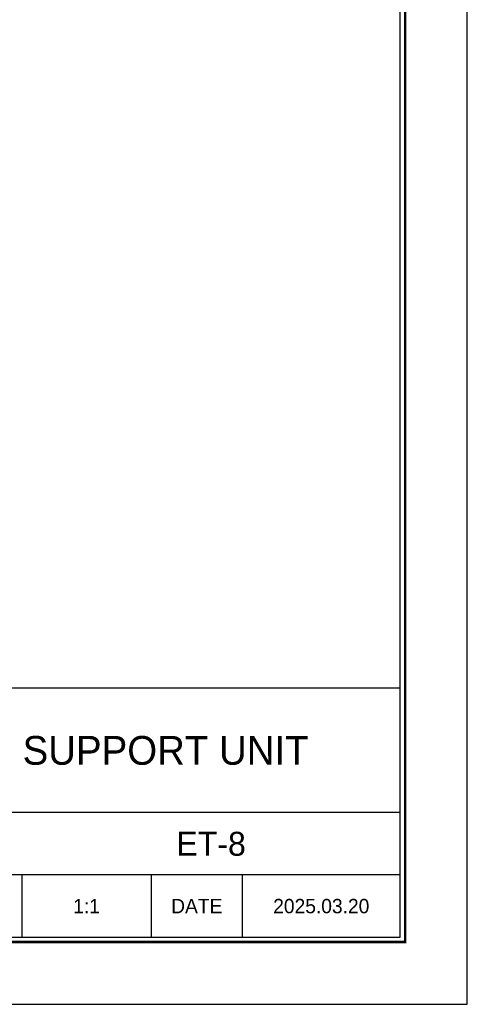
# Model space of a CAD drawing. Header units: millimetres. Extents: x 7261 to 7707, y -742 to -427.
# Tile 2 of 3: x 7636 to 7707, y -742 to -588. Entities that reach past the tile are written whole.
import ezdxf
from ezdxf.enums import TextEntityAlignment as Align

# ---------------------------------------------------------------- set-up
doc = ezdxf.new("R2010")
doc.units = ezdxf.units.MM
doc.header["$LTSCALE"] = 5
doc.layers.add('가는실선', color=1, linetype='Continuous')
doc.layers.add('외형선', color=3, linetype='Continuous')

# ---------------------------------------------------------------- blocks, each defined once
blk = doc.blocks.new('A4도각')
at = {"layer": '가는실선'}
for p, q in [((290, 20), (186, 20)), ((290, 13.5), (241, 13.5)), ((250.5, 13.5), (250.5, 7)), ((264, 13.5), (264, 7)), ((273.5, 13.5), (273.5, 7))]:
    blk.add_line(p, q, dxfattribs=at)
at = {"layer": '외형선'}
blk.add_line((290, 33), (160, 33), dxfattribs=at)
at = {"layer": '외형선', "color": 0}
blk.add_lwpolyline([(297, 210), (0, 210), (0, 0), (297, 0)], close=True, dxfattribs=at)
at = {"layer": '외형선', "const_width": 0.25}
blk.add_lwpolyline([(290.5, 6.5), (290.5, 203.5), (10, 203.5), (10, 6.5)], close=True, dxfattribs=at)
at = {"layer": '외형선'}
blk.add_lwpolyline([(290, 7), (290, 203), (10.5, 203), (10.5, 7)], close=True, dxfattribs=at)
at = {"color": 3}
blk.add_text('DATE', height=1.5, dxfattribs=at).set_placement((268.75, 10.25), align=Align.MIDDLE_CENTER)
for tag, height, p in [('REASONOFREVISIONS', 1.25, (88.5, 15.75)), ('REVISIONER', 1.25, (114.5, 15.75)), ('CHECKER', 1.25, (127.5, 15.75)), ('REVISIONDATE', 1.25, (140.5, 15.75)), ('HEATTREAT', 0.8, (153.5, 14)), ('SCALE', 1.5, (257.25, 10.25)), ('DATE', 1.5, (281.75, 10.25)), ('APRROVEDFINISH', 0.8, (153.5, 8.800000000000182))]:
    blk.add_attdef(tag, text='', height=height, dxfattribs=at).set_placement(p, align=Align.MIDDLE_CENTER)
for tag, p in [('필렛', (179.25, 10.89999999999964)), ('모따기', (179.25, 8.300000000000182))]:
    blk.add_attdef(tag, text='', height=1.15, dxfattribs=at).set_placement(p, align=Align.MIDDLE_LEFT)
at = {"layer": '외형선'}
for tag, height, p in [('APPROVED', 1.5, (219.75, 30.83333333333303)), ('도면타이틀', 5, (265.5, 26.5)), ('CHECKED', 1.5, (219.75, 26.5)), ('DRAWED', 1.5, (219.75, 22.16666666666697)), ('도면번호', 2.5, (270.25, 16.75)), ('도면SIZE', 2, (237.7612911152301, 11.44390227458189))]:
    blk.add_attdef(tag, text='', height=height, dxfattribs=at).set_placement(p, align=Align.MIDDLE_CENTER)

msp = doc.modelspace()

# ---------------------------------------------------------------- block references
ref = msp.add_blockref('A4도각', (7261.104966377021, -741.7549268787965), dxfattribs=dict(xscale=1.5, yscale=1.5, zscale=1.5))
ref.add_attrib('DATE', '2025.03.20', dxfattribs={"color": 3, "height": 2.25}).set_placement((7683.729966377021, -726.3799268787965), align=Align.MIDDLE_CENTER)
ref.add_attrib('SCALE', '1:1', dxfattribs={"color": 3, "height": 2.25}).set_placement((7646.979966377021, -726.3799268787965), align=Align.MIDDLE_CENTER)
ref.add_attrib('도면번호', 'ET-8', dxfattribs={"layer": '외형선', "height": 3.75}).set_placement((7666.479966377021, -716.6299268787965), align=Align.MIDDLE_CENTER)
ref.add_attrib('도면타이틀', 'SUPPORT UNIT', dxfattribs={"layer": '외형선', "height": 4.5}).set_placement((7659.354966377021, -702.0049268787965), align=Align.MIDDLE_CENTER)

doc.saveas('drawing.dxf')
